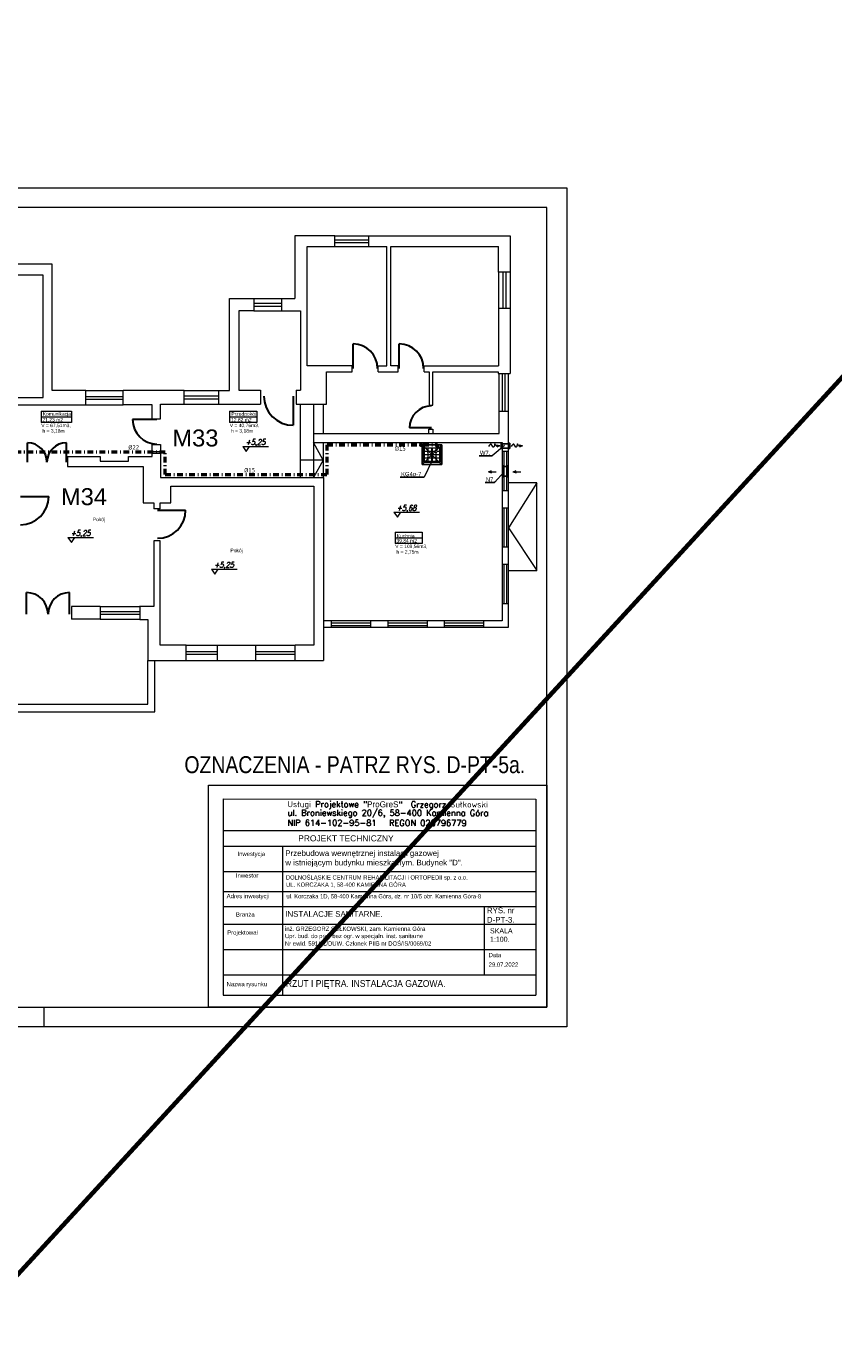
# Model space of a CAD drawing. Extents: x 34439 to 126910, y -74890 to 17912.
# Tile 22 of 144: x 90357 to 93215, y -59745 to -55075. Entities that reach past the tile are written whole.
import ezdxf

# ---------------------------------------------------------------- set-up
doc = ezdxf.new("R2010")
doc.units = 0
doc.header["$MEASUREMENT"] = 0
for name, pattern in [('DASHDOT', [8.5, 4, -2, 0.5, -2]), ('DASHED', [19.05, 12.7, -6.35]), ('Przerywana długa', [1058333.301544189, 634999.990463, -423333.311081])]:
    doc.linetypes.add(name, pattern=pattern)
for name, color, linetype, lineweight in [('0.25', 6, 'Continuous', 9), ('062', 62, 'Continuous', 0), ('_konstrukcja', 96, 'Continuous', 20), ('_stolarka', 82, 'Continuous', 30), ('A-ARM', 1, 'Continuous', 15), ('inst-gaz-rury', 50, 'Continuous', 50), ('Opisy_wymiary.2D77', 7, 'Continuous', 0), ('Opisy_wymiary.2D88', 8, 'Continuous', 0), ('tabelka', 255, 'Continuous', 13), ('tabelka2', 251, 'Continuous', 13), ('urzadzenia', 6, 'Continuous', 15), ('wymiar', 3, 'Continuous', 13), ('WYMIARKI', 10, 'Continuous', 13)]:
    doc.layers.add(name, color=color, linetype=linetype, lineweight=lineweight)
doc.layers.add('Opisy', color=2, linetype='Continuous')
doc.layers.add('urządzenia', color=140, linetype='Continuous')
doc.styles.add('GA4-ATR-TEXT', font='arial.ttf', dxfattribs={"width": 0.9})
doc.styles.add('GENERATED_STYLE_1', font='ARIAL.TTF')
doc.styles.add('ROMANS', font='SIMPLEX.SHX', dxfattribs={"width": 0.85, "oblique": 15, "height": 16})
doc.styles.get("Standard").update_dxf_attribs({"font": 'ARIALN.TTF'})
doc.styles.add('T.N.ROMAN', font='SIMPLEX')

# ---------------------------------------------------------------- blocks, each defined once
blk = doc.blocks.new('DYBY2002-B01x0504')
at = {"layer": 'A-ARM'}
for p, q in [((0, 60), (60, 60)), ((0, 0), (0, 60)), ((2.5, 11), (2.5, 55.5)), ((3.5, 56.5), (56.5, 56.5)), ((15.5, 47), (15.5, 56.5)), ((28.5, 11), (28.5, 55.5)), ((31.5, 55.5), (31.5, 11)), ((44.5, 56.5), (44.5, 48)), ((57.5, 55.5), (57.5, 11)), ((60, 60), (60, 5)), ((60, 0), (0, 0)), ((2.5, 45), (13.5, 45)), ((57.5, 34), (2.5, 34)), ((2.5, 33.5), (57.5, 33.5)), ((12.5, 22), (2.5, 22)), ((56.5, 10), (3.5, 10)), ((15.5, 25), (15.5, 43)), ((15.5, 10), (15.5, 19)), ((17.5, 45), (41.5, 45)), ((40, 22), (18.5, 22)), ((44.5, 42), (44.5, 26.5)), ((44.5, 17.5), (44.5, 10)), ((47.5, 45), (57.5, 45)), ((57.5, 22), (49, 22)), ((60, 5), (60, 5)), ((60, 5), (60, 0))]:
    blk.add_line(p, q, dxfattribs=at)
for centre, radius in [((15.5, 45), 2), ((44.5, 45), 3), ((15.5, 22), 3), ((44.5, 22), 4.5)]:
    blk.add_circle(centre, radius, dxfattribs=at)
for centre, start, end in [((3.5, 55.5), 90, 180), ((56.5, 55.5), 0, 90), ((3.5, 11), 180, 270), ((56.5, 11), 270, 0)]:
    blk.add_arc(centre, 1, start, end, dxfattribs=at)

msp = doc.modelspace()

# ---------------------------------------------------------------- hatches: boundary and pattern name
at = {"layer": 'inst-gaz-rury', "linetype": 'Continuous'}
h = msp.add_hatch(color=256, dxfattribs=at)
h.paths.add_polyline_path([(91755.4, -56556.8, 0.420252), (91753.9, -56555.3), (91753.9, -56556.8)])
h.paths.add_polyline_path([(91752.4, -56556.8, 0.408201), (91753.9, -56558.3), (91753.9, -56556.8)])
h.paths.add_polyline_path([(91753.9, -56556.8), (91753.9, -56558.3, 0.417728), (91755.4, -56556.8)])
msp.add_hatch(color=256, dxfattribs=at).paths.add_polyline_path([(91753.9, -56556.8), (91753.9, -56555.3, 0.409454), (91752.4, -56556.8, 0.001073), (91752.4, -56556.8)])

# ---------------------------------------------------------------- linework, layer by layer
at = {"linetype": 'Continuous', "lineweight": 18}
for p, q in [((90409.1, -56437.2), (90517.3, -56437.2)), ((90409.1, -56437.2), (90409.1, -56477.4)), ((90517.3, -56437.2), (90517.3, -56477.4)), ((91076.5, -56437.2), (91173.1, -56437.2)), ((91076.5, -56437.2), (91076.5, -56477.4)), ((91173.1, -56437.2), (91173.1, -56477.4)), ((90409.1, -56457.8), (90517.3, -56457.8)), ((90517.3, -56477.4), (90409.1, -56477.4)), ((91076.5, -56457.8), (91173.1, -56457.8)), ((91173.1, -56477.4), (91076.5, -56477.4)), ((91662, -56865.4), (91758.6, -56865.4)), ((91662, -56865.4), (91662, -56905.6)), ((91758.6, -56865.4), (91758.6, -56905.6)), ((91662, -56885.9), (91758.6, -56885.9)), ((91758.6, -56905.6), (91662, -56905.6))]:
    msp.add_line(p, q, dxfattribs=at)
at = {"linetype": 'DASHED', "ltscale": 20}
for p, q in [((91758, -56626.6), (91828, -56556.6)), ((91828, -56626.8), (91758, -56556.8))]:
    msp.add_line(p, q, dxfattribs=at)
msp.add_lwpolyline([(91828, -56626.6), (91828, -56556.6), (91758, -56556.6), (91758, -56626.6)], close=True, dxfattribs=at)
at = {"layer": '0.25'}
for p, q in [((92032.8, -56559.7), (92021.1, -56561.3)), ((92032.7, -56559.7), (92021.3, -56557.2)), ((92032.7, -56559.7), (92022.5, -56565.3)), ((92112.8, -56559.7), (92101.1, -56561.3)), ((92112.8, -56559.7), (92101.3, -56557.2)), ((92112.8, -56559.7), (92102.5, -56565.3)), ((91992.4, -56651.6), (92020.3, -56652.4)), ((91992.5, -56651.7), (92003.5, -56647.8)), ((91992.5, -56651.7), (92003.3, -56656)), ((92079.6, -56651.6), (92107.5, -56652.4)), ((92079.7, -56651.7), (92090.7, -56647.8)), ((92079.7, -56651.7), (92090.5, -56656))]:
    msp.add_line(p, q, dxfattribs=at)
for points in [[(92021.1, -56561.3), (92018.5, -56558.7), (92014.7, -56544.5), (92012.6, -56575.9), (92002.9, -56547.5), (91996.1, -56557.8), (91992.9, -56562.6)], [(92101.1, -56561.3), (92098.5, -56558.7), (92094.7, -56544.5), (92092.6, -56575.9), (92082.9, -56547.5), (92076.1, -56557.8), (92072.9, -56562.6)]]:
    msp.add_open_spline(points, degree=3, knots=[11.780807, 11.780807, 11.780807, 11.780807, 21.987019, 35.220977, 49.180037, 61.636698, 61.636698, 61.636698, 61.636698], dxfattribs=at)
at = {"layer": '062', "linetype": 'Przerywana długa', "flags": 128}
msp.add_lwpolyline([(88069.7, -55647), (92269.7, -55647), (92269.7, -58617), (88069.7, -58617)], close=True, dxfattribs=at)
at = {"layer": '_konstrukcja', "lineweight": 70, "ltscale": 50}
msp.add_line((103469.4, -45190), (84133.8, -66231.7), dxfattribs=at)
at = {"layer": '_konstrukcja', "ltscale": 50}
for p, q in [((91448.5, -55817.2), (91307.9, -55817.2)), ((91307.9, -55817.2), (91307.9, -56039.1)), ((91448.5, -55854.3), (91448.5, -55817.2)), ((91448.5, -55817.2), (91569, -55817.2)), ((91448.5, -55830.8), (91569, -55830.8)), ((91448.5, -55840.8), (91569, -55840.8)), ((91569, -55854.3), (91569, -55817.2)), ((91569, -55817.2), (92070, -55817.2)), ((92070, -55817.2), (92070, -55945.9)), ((91350.9, -56277), (91350.9, -55854.3)), ((91350.9, -55854.3), (91448.5, -55854.3)), ((91448.5, -55854.3), (91569, -55854.3)), ((91569, -55854.3), (91633.2, -55854.6)), ((91633.2, -56277), (91633.2, -55854.6)), ((91647, -56277), (91647, -55854.6)), ((91647, -55854.6), (92027.9, -55854.6)), ((92027.9, -55945.9), (92027.9, -55854.6)), ((90448.9, -55917.2), (90250.3, -55917.2)), ((90448.9, -56364.3), (90448.9, -55917.2)), ((90416.5, -55956), (90250.3, -55956)), ((90416.5, -56388.4), (90416.5, -55955.7)), ((92070, -55945.9), (92027.9, -55945.9)), ((92027.9, -55945.9), (92027.9, -56073.8)), ((92043.9, -55945.9), (92043.9, -56073.8)), ((92053.9, -55945.9), (92053.9, -56073.8)), ((92070, -55945.9), (92070, -56073.8)), ((91076, -56364.3), (91076, -56039.1)), ((91076, -56039.1), (91161.7, -56039.1)), ((91161.7, -56039.1), (91161.7, -56081.7)), ((91161.7, -56039.1), (91259.9, -56039.1)), ((91161.7, -56055.4), (91259.9, -56055.4)), ((91161.7, -56065.4), (91259.9, -56065.4)), ((91259.9, -56039.1), (91259.9, -56081.7)), ((91259.9, -56039.1), (91307.9, -56039.1)), ((92070, -56073.8), (92027.9, -56073.8)), ((92027.9, -56073.8), (92027.9, -56277)), ((92070, -56073.8), (92070, -56304.1)), ((91161.7, -56081.7), (91109.2, -56081.7)), ((91109.2, -56081.7), (91109.2, -56363.3)), ((91161.7, -56081.7), (91259.9, -56081.7)), ((91259.9, -56081.7), (91327.4, -56081.7)), ((91327.4, -56081.7), (91327.4, -56363.3)), ((91510.5, -56277), (91350.9, -56277)), ((91419.9, -56412.7), (91419.9, -56297.7)), ((91419.9, -56297.7), (91510.5, -56297.7)), ((91510.5, -56297.7), (91510.5, -56277)), ((91602.9, -56297.7), (91602.9, -56277)), ((91602.9, -56277), (91633.2, -56277)), ((91602.9, -56297.7), (91673.5, -56297.7)), ((91673.5, -56277), (91647, -56277)), ((91673.5, -56297.7), (91673.5, -56277)), ((91765, -56297.7), (91765, -56277)), ((91765, -56277), (92027.9, -56277)), ((91765, -56297.7), (91783, -56297.7)), ((91783, -56297.7), (91783, -56416.2)), ((91796.1, -56416.2), (91796.1, -56297.7)), ((91796.1, -56297.7), (92027.7, -56297.7)), ((92027.7, -56297.7), (92027.7, -56304.1)), ((92027.7, -56304.1), (92070, -56304.1)), ((92030.7, -56437.3), (92030.7, -56304.1)), ((92042.4, -56437.3), (92042.4, -56304.1)), ((92052.4, -56437.3), (92052.4, -56304.1)), ((92064.2, -56437.3), (92064.2, -56304.1)), ((90116, -56388.4), (90416.5, -56388.4)), ((90567.8, -56364.3), (90448.9, -56364.3)), ((90567.8, -56415.5), (90567.8, -56364.3)), ((90567.8, -56364.3), (90699.9, -56364.3)), ((90567.8, -56384.9), (90699.9, -56384.9)), ((90567.8, -56394.9), (90699.9, -56394.9)), ((90699.9, -56415.5), (90699.9, -56364.3)), ((90915.3, -56364.3), (90699.9, -56364.3)), ((90915.3, -56412.7), (90915.3, -56364.3)), ((90915.3, -56364.3), (91038.6, -56364.3)), ((90915.3, -56383.5), (91038.6, -56383.5)), ((90915.3, -56393.5), (91038.6, -56393.5)), ((91038.6, -56412.7), (91038.6, -56364.3)), ((91038.6, -56364.3), (91076, -56364.3)), ((91109.2, -56363.3), (91185.6, -56363.3)), ((91185.6, -56363.3), (91185.6, -56412.7)), ((91312.1, -56363.3), (91312.1, -56412.7)), ((91312.1, -56363.3), (91327.4, -56363.3)), ((90038.9, -56415.5), (90567.8, -56415.5)), ((90567.8, -56415.5), (90699.9, -56415.5)), ((90802.8, -56415.5), (90699.9, -56415.5)), ((90802.8, -56464.8), (90802.8, -56415.5)), ((90832.3, -56464.8), (90832.3, -56412.7)), ((90832.3, -56412.7), (90915.3, -56412.7)), ((90915.3, -56412.7), (91038.6, -56412.7)), ((91038.6, -56412.7), (91185.6, -56412.7)), ((91312.1, -56412.7), (91419.9, -56412.7)), ((91326, -56412.7), (91326, -56672.3)), ((91373.1, -56412.7), (91373.1, -56672.3)), ((91407.8, -56412.7), (91407.8, -56516.3)), ((91783, -56416.2), (91796.1, -56416.2)), ((92030.7, -56516.3), (92030.7, -56437.3)), ((92030.7, -56437.3), (92064.2, -56437.3)), ((92064.2, -57202.1), (92064.2, -56437.3)), ((90802.8, -56464.8), (90832.3, -56464.8)), ((91373.1, -56516.3), (91373.1, -56548.8)), ((91373.1, -56516.3), (92030.7, -56516.3)), ((91781.8, -56516.3), (91781.8, -56500.7)), ((91781.8, -56500.7), (91795.4, -56500.7)), ((91795.4, -56500.7), (91795.4, -56516.3)), ((90802.8, -56597.2), (90802.8, -56554.8)), ((90802.8, -56554.8), (90832.3, -56554.8)), ((90832.3, -56554.8), (90832.3, -56672.3)), ((91373.1, -56548.8), (92041, -56548.8)), ((91407.8, -56610.5), (91373.1, -56548.8)), ((91407.8, -56548.8), (91407.8, -56672.3)), ((92041, -56548.8), (92041, -57179.2)), ((92063.9, -56580.3), (92041, -56580.3)), ((92047.9, -56719.2), (92047.9, -56580.3)), ((92057.9, -56719.2), (92057.9, -56580.3)), ((90502.9, -56597.7), (90502.9, -56633.7)), ((90502.9, -56597.7), (90618.2, -56597.7)), ((90502.9, -56633.7), (90770.1, -56633.7)), ((90618.2, -56597.7), (90618.2, -56614.7)), ((90618.2, -56614.7), (90718.8, -56614.7)), ((90718.8, -56614.7), (90718.8, -56597.2)), ((90718.8, -56597.2), (90802.8, -56597.2)), ((90770.1, -56633.7), (90770.1, -56761.5)), ((91407.8, -56610.5), (91326, -56610.5)), ((91407.8, -56610.5), (91373.1, -56672.3)), ((90832.3, -56672.3), (91409, -56672.3)), ((91409, -56672.3), (91409, -57319.3)), ((90868.2, -56761.8), (90868.2, -56702.7)), ((90868.2, -56702.7), (91375, -56702.7)), ((91375, -56702.7), (91375, -57266.1)), ((92063.9, -56719.2), (92041, -56719.2)), ((92163.5, -56691.4), (92064.2, -56691.4)), ((92163.5, -56691.4), (92064.2, -56849.8)), ((92163.5, -57001.1), (92163.5, -56691.4)), ((90770.1, -56761.5), (90808.5, -56761.5)), ((90808.5, -56761.5), (90808.5, -56783.6)), ((90831.1, -56783.6), (90831.1, -56761.8)), ((90831.1, -56761.8), (90868.2, -56761.8)), ((90831.1, -56783.6), (90808.5, -56783.6)), ((92063.9, -56780.3), (92041, -56780.3)), ((92047.9, -56919.2), (92047.9, -56780.3)), ((92057.9, -56919.2), (92057.9, -56780.3)), ((92064.2, -56849.8), (92163.5, -57001.1)), ((90808.5, -56896.6), (90808.5, -57128.6)), ((90831.1, -56896.6), (90808.5, -56896.6)), ((90831.1, -57266.1), (90831.1, -56896.6)), ((92063.9, -56919.2), (92041, -56919.2)), ((92063.9, -56980.3), (92041, -56980.3)), ((92047.9, -57119.2), (92047.9, -56980.3)), ((92057.9, -57119.2), (92057.9, -56980.3)), ((92064.2, -57001.1), (92163.5, -57001.1)), ((90516.3, -57128.6), (90516.3, -57173.9)), ((90617.9, -57128.6), (90516.3, -57128.6)), ((90617.9, -57128.6), (90617.9, -57173.9)), ((90617.9, -57128.6), (90757.9, -57128.6)), ((90617.9, -57146.2), (90757.9, -57146.2)), ((90808.5, -57128.6), (90757.9, -57128.6)), ((90758.9, -57128.6), (90758.9, -57174.3)), ((92063.9, -57119.2), (92041, -57119.2)), ((90617.9, -57173.9), (90516.3, -57173.9)), ((90617.9, -57156.2), (90757.9, -57156.2)), ((90617.9, -57173.9), (90757.9, -57173.9)), ((90758.9, -57174.3), (90787, -57174.3)), ((90787, -57174.3), (90787, -57319.3)), ((92041, -57179.2), (91409, -57179.2)), ((91437.6, -57202.1), (91437.6, -57179.2)), ((91437.6, -57186.1), (91576.5, -57186.1)), ((91437.6, -57196.1), (91576.5, -57196.1)), ((91576.5, -57202.1), (91576.5, -57179.2)), ((91637.6, -57202.1), (91637.6, -57179.2)), ((91637.6, -57186.1), (91776.5, -57186.1)), ((91637.6, -57196.1), (91776.5, -57196.1)), ((91776.5, -57202.1), (91776.5, -57179.2)), ((91837.6, -57202.1), (91837.6, -57179.2)), ((91837.6, -57186.1), (91976.5, -57186.1)), ((91837.6, -57196.1), (91976.5, -57196.1)), ((91976.5, -57202.1), (91976.5, -57179.2)), ((91409, -57202.1), (92064.2, -57202.1)), ((90922.2, -57266.1), (90831.1, -57266.1)), ((90922.2, -57319.3), (90922.2, -57266.1)), ((90922.2, -57266.1), (91033.7, -57266.1)), ((90922.2, -57287.7), (91033.7, -57287.7)), ((91033.7, -57319.3), (91033.7, -57266.1)), ((91033.7, -57266.1), (91169.7, -57266.1)), ((91169.7, -57319.3), (91169.7, -57266.1)), ((91169.7, -57266.1), (91308.6, -57266.1)), ((91169.7, -57287.7), (91308.6, -57287.7)), ((91375, -57266.1), (91308.6, -57266.1)), ((91308.6, -57319.3), (91308.6, -57266.1)), ((90786.5, -57474.2), (90787, -57319.3)), ((90787, -57319.3), (90922.2, -57319.3)), ((90811.6, -57501.4), (90811.6, -57319.3)), ((90922.2, -57297.7), (91033.7, -57297.7)), ((90922.2, -57319.3), (91033.7, -57319.3)), ((91033.7, -57319.3), (91169.7, -57319.3)), ((91169.7, -57297.7), (91308.6, -57297.7)), ((91169.7, -57319.3), (91308.6, -57319.3)), ((91308.6, -57319.3), (91409, -57319.3)), ((90070.7, -57474.2), (90786.5, -57474.2)), ((90044.5, -57501.4), (90811.6, -57501.4))]:
    msp.add_line(p, q, dxfattribs=at)
at = {"layer": '_stolarka', "linetype": 'ByBlock', "ltscale": 50}
for p, q in [((91513.7, -56286), (91513.7, -56199.6)), ((91677, -56286), (91677, -56199.6)), ((91301.9, -56383.7), (91301.9, -56487.4)), ((90819.3, -56467.2), (90732.9, -56467.2)), ((91790.8, -56496.6), (91713, -56496.6)), ((90360.8, -56618), (90360.8, -56548.9)), ((90499.1, -56618), (90499.1, -56548.9)), ((90336.7, -56739.7), (90436.1, -56739.7)), ((90821.3, -56787.8), (90920.6, -56787.8)), ((90357.7, -57155.6), (90357.7, -57079.6)), ((90509.7, -57155.6), (90509.7, -57079.6))]:
    msp.add_line(p, q, dxfattribs=at)
for centre, radius, start, end in [((91513.7, -56286), 86.4, 0, 90), ((91677, -56286), 86.4, 0, 90), ((91301.9, -56383.7), 103.7, 180, 270), ((91790.8, -56496.6), 77.8, 90, 180), ((90819.3, -56467.2), 86.4, 180, 270), ((90360.8, -56618), 69.1, 0, 90), ((90499.1, -56618), 69.1, 90, 180), ((90336.7, -56739.7), 99.4, 270, 0), ((90821.3, -56787.8), 99.4, 270, 0), ((90357.7, -57155.6), 76, 0, 90), ((90509.7, -57155.6), 76, 90, 180)]:
    msp.add_arc(centre, radius, start, end, dxfattribs=at)
at = {"layer": 'inst-gaz-rury', "linetype": 'DASHDOT', "ltscale": 5}
for p, q in [((90848.7, -56582.9), (89983.9, -56582.9)), ((90848.7, -56661.5), (90848.7, -56582.9)), ((91422.2, -56556.8), (91812.8, -56556.8)), ((91422.2, -56661.5), (91422.2, -56556.8)), ((90848.7, -56661.5), (91422.2, -56661.5))]:
    msp.add_line(p, q, dxfattribs=at)
at = {"layer": 'inst-gaz-rury', "linetype": 'Continuous'}
msp.add_line((91812.8, -56567.7), (91812.8, -56556.8), dxfattribs=at)
msp.add_circle((91753.9, -56556.8), 1.5, dxfattribs=at)
at = {"layer": 'Opisy'}
for p, q in [((91960.2, -56595), (92006.5, -56595)), ((91680.1, -56670.6), (91765, -56670.7)), ((91981.1, -56689.4), (92014.6, -56689.5))]:
    msp.add_line(p, q, dxfattribs=at)
at = {"layer": 'Opisy_wymiary.2D77', "linetype": 'Continuous'}
for p, q in [((92199.7, -55717), (88259.7, -55717)), ((92199.7, -58547), (92199.7, -55717)), ((88259.7, -58547), (92199.7, -58547))]:
    msp.add_line(p, q, dxfattribs=at)
at = {"layer": 'Opisy_wymiary.2D88', "linetype": 'Continuous'}
msp.add_line((90419.7, -58617), (90419.7, -58547), dxfattribs=at)
at = {"layer": 'tabelka', "linetype": 'Continuous'}
msp.add_lwpolyline([(91002.2, -57760.6), (92199.7, -57760.6), (92199.7, -58547), (91002.2, -58547)], close=True, dxfattribs=at)
at = {"layer": 'tabelka2', "linetype": 'Continuous'}
msp.add_line((91054.1, -57809.3), (91054.1, -58504.6), dxfattribs=at)
at = {"layer": 'tabelka2'}
for p, q in [((91054.1, -57809.3), (92160.3, -57810.9)), ((92160.3, -57810.9), (92160.3, -58504.6)), ((91054.1, -57922), (92160.3, -57922)), ((91054.1, -57977.5), (92159.6, -57977.5)), ((91263.3, -57977.5), (91263.3, -58504.6)), ((91054.1, -58066.7), (92159.6, -58066.7)), ((91054.1, -58137.9), (92159.6, -58137.9)), ((91054.1, -58190.8), (92159.6, -58190.8)), ((91978.4, -58432.6), (91978.4, -58190.8)), ((91054.1, -58252.6), (92160.3, -58252.6)), ((91054.1, -58342.6), (92160.3, -58342.6)), ((91054.1, -58432.6), (92160.3, -58432.6)), ((91054.1, -58504.6), (92160.3, -58504.6))]:
    msp.add_line(p, q, dxfattribs=at)
at = {"layer": 'urzadzenia', "linetype": 'Continuous'}
for p, q in [((90802.8, -56579.9), (90832.3, -56579.9)), ((90802.8, -56585.9), (90832.3, -56585.9))]:
    msp.add_line(p, q, dxfattribs=at)
at = {"layer": 'urządzenia', "ltscale": 0.2}
for p, q in [((92037.7, -56552.8), (92068.1, -56552.7)), ((92037.7, -56567.7), (92068.1, -56567.7)), ((92044.5, -56632.7), (92060.3, -56632.7)), ((92044.5, -56667.7), (92060.3, -56667.6))]:
    msp.add_line(p, q, dxfattribs=at)
at = {"layer": 'urządzenia', "linetype": 'Continuous'}
for points in [[(92039.4, -56569.5), (92039.4, -56551.1), (92037.7, -56551.1), (92037.7, -56569.5)], [(92068.1, -56569.5), (92068.1, -56551.1), (92066.5, -56551.1), (92066.5, -56569.5)], [(92046.1, -56669.4), (92046.1, -56631.1), (92044.5, -56631.1), (92044.5, -56669.4)], [(92060.3, -56669.4), (92060.3, -56631.1), (92058.7, -56631.1), (92058.7, -56669.4)]]:
    msp.add_lwpolyline(points, close=True, dxfattribs=at)
at = {"layer": 'wymiar'}
for p, q in [((92049.6, -56558.4), (92006.5, -56595)), ((91792.8, -56613.8), (91765, -56670.7)), ((92048.6, -56651.9), (92014.6, -56689.5))]:
    msp.add_line(p, q, dxfattribs=at)
at = {"layer": 'WYMIARKI'}
for p, q in [((91123.5, -56562.1), (91214.1, -56562.1)), ((91658.3, -56795), (91748.9, -56795)), ((90504.4, -56884.3), (90595, -56884.3)), ((91012.3, -56996.4), (91102.8, -56996.4))]:
    msp.add_line(p, q, dxfattribs=at)
for points in [[(91123.5, -56562.1), (91135.4, -56579.5), (91147.4, -56562.1)], [(91658.3, -56795), (91670.3, -56812.4), (91682.2, -56795)], [(90504.4, -56884.3), (90516.3, -56901.8), (90528.3, -56884.3)], [(91012.3, -56996.4), (91024.2, -57013.8), (91036.1, -56996.4)]]:
    msp.add_lwpolyline(points, dxfattribs=at)

# ---------------------------------------------------------------- block references
at = {"layer": 'A-ARM', "xscale": -1, "rotation": 179.9999999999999}
msp.add_blockref('DYBY2002-B01x0504', (91762.8, -56557.7), dxfattribs=at)

# ---------------------------------------------------------------- texts
at = {"style": 'GENERATED_STYLE_1'}
for s, p in [('W7.', (91962.5, -56592.3)), ('KG4p-7', (91683.4, -56667.4)), ('N7.', (91983.4, -56686.8))]:
    msp.add_text(s, height=15, dxfattribs=at).set_placement(p)
at = {"linetype": 'Continuous', "char_height": 12.5, "style": 'GENERATED_STYLE_1'}
for s, insert, attachment_point in [('Komunikacja', (90415.1, -56457.1), 7), ('Przedpokój', (91082.6, -56457.1), 7), ('V = 67,51m3,', (90409.8, -56481.4), 1), ('21,23 m2', (90414.1, -56461.6), 1), ('V = 40,76m3,', (91077.3, -56481.4), 1), ('12,82 m2', (91081.5, -56461.6), 1), ('h = 3,18m', (90414.1, -56500.8), 1), ('h = 3,18m', (91081.5, -56500.8), 1), ('Pokój', (90592.3, -56830.4), 7), ('Kuchnia', (91668.1, -56885.2), 7), ('V = 109,56m3,', (91662.8, -56909.5), 1), ('39,84 m2', (91667, -56889.8), 1), ('Pokój', (91079.4, -56940.4), 7), ('h = 2,75m', (91667, -56928.9), 1)]:
    msp.add_mtext(s, dxfattribs=dict(at, insert=insert, attachment_point=attachment_point))
at = {"layer": '_konstrukcja', "linetype": 'Continuous', "char_height": 60, "attachment_point": 7, "style": 'GENERATED_STYLE_1'}
for s, insert in [('M33', (90873.9, -56563.1)), ('M34', (90479.6, -56770.8))]:
    msp.add_mtext(s, dxfattribs=dict(at, insert=insert))
at = {"layer": 'tabelka2', "style": 'GENERATED_STYLE_1'}
for s, p in [('Projektował', (91068.1, -58290.2)), ('inż. GRZEGORZ SUŁKOWSKI, zam. Kamienna Góra', (91272.4, -58276.9)), ('Upr. bud. do proj. bez ogr. w specjaln. inst. sanitarne', (91272.4, -58302.5)), ('Nr ewid. 591/01/DUW. Członek PIIB nr DOŚ/IS/0069/02', (91272.4, -58329))]:
    msp.add_text(s, height=15, dxfattribs=at).set_placement(p)
at = {"layer": 'tabelka2', "style": 'GENERATED_STYLE_1', "width": 0.9}
msp.add_text('RZUT I PIĘTRA. INSTALACJA GAZOWA. ', height=24, dxfattribs=at).set_placement((91275.8, -58475.1))
at = {"layer": 'tabelka2', "char_height": 21.327, "width": 2654.47, "attachment_point": 1, "rotation": 359.9094, "style": 'T.N.ROMAN'}
for s, insert in [('ul. Broniewskiego 20/6, 58-400 Kamienna Góra\\PNIP 614-102-95-81   REGON 020796779', (91281.5, -57847.8)), ('Usługi Projektowe "{\\fBrush Script MT|b0|i0|c0|p66;ProGreS}"  Grzegorz Sułkowski', (91281.5, -57817.7))]:
    msp.add_mtext(s, dxfattribs=dict(at, insert=insert))
at = {"layer": 'tabelka2', "attachment_point": 1}
for s, insert, char_height, width, style in [('PROJEKT TECHNICZNY', (91319.3, -57938.5), 21.349, 2657.127, 'GENERATED_STYLE_1'), ('Przebudowa wewnętrznej instalacji gazowej\\Pw istniejącym budynku mieszkalnym. Budynek "D".', (91273.7, -57991.8), 20, 1469.909, 'GENERATED_STYLE_1'), ('{\\fArial|b0|i0|c238|p0;Inwestycja }', (91104.4, -57996.8), 15, 1107.136, 'GENERATED_STYLE_1'), ('Inwestor}', (91098.8, -58073.6), 15, 1107.136, 'GENERATED_STYLE_1'), ('DOLNOŚLĄSKIE CENTRUM REHABILITACJI i ORTOPEDII sp. z o.o.', (91275.9, -58080.1), 15, 1107.136, 'GA4-ATR-TEXT'), ('UL. KORCZAKA 1, 58-400 KAMIENNA GÓRA', (91276.5, -58105.6), 15, 1107.136, 'GA4-ATR-TEXT'), ('Adres inwestycji}', (91066.1, -58146.1), 15, 1107.136, 'GENERATED_STYLE_1'), ('ul. Korczaka 1D, 58-400 Kamienna Góra, dz. nr 10/5 obr. Kamienna Góra-8', (91277.7, -58146.8), 15, 1107.136, 'GA4-ATR-TEXT'), ('Branża}', (91098.8, -58211.3), 15, 1107.136, 'GENERATED_STYLE_1'), ('INSTALACJE SANITARNE. ', (91273.5, -58207), 20, 1107.136, 'GENERATED_STYLE_1'), ('{\\fArial|b0|i0|c238|p0;RYS. nr \\PD-PT-3.}', (91987.2, -58194.2), 20, 1107.136, 'GENERATED_STYLE_1'), ('{\\fArial|b0|i0|c238|p0;SKALA \\P1:100.}', (91998.2, -58267.8), 17.791, 1107.136, 'GENERATED_STYLE_1'), ('Data}', (91993.4, -58354.9), 15, 1107.136, 'GENERATED_STYLE_1'), ('29.07.2022', (91993.4, -58388.5), 15, 1107.136, 'GENERATED_STYLE_1'), ('Nazwa rysunku }', (91065.8, -58457.6), 15, 1107.136, 'GENERATED_STYLE_1')]:
    msp.add_mtext(s, dxfattribs=dict(at, insert=insert, char_height=char_height, width=width, style=style))
at = {"layer": 'WYMIARKI', "attachment_point": 1}
for s, insert, char_height, width in [('{\\fTahoma|b0|i0|c238|p8;%%c22}', (90718, -56557.9), 15, 203), ('{\\fTahoma|b0|i0|c238|p8;%%c15}', (91661.7, -56562), 15, 203), ('{\\fTahoma|b0|i0|c238|p8;%%c15}', (91128.2, -56638.9), 15, 203), ('{\\fArial Narrow|b0|i0|c238|p0;OZNACZENIA - PATRZ RYS. D-PT-5a.}', (90916.5, -57658.5), 60, 1290.016)]:
    msp.add_mtext(s, dxfattribs=dict(at, insert=insert, char_height=char_height, width=width))
at = {"layer": 'WYMIARKI', "style": 'ROMANS', "oblique": 15, "width": 0.85}
for tag, p in [('+5,25', (91132.6, -56556.8)), ('+5,68', (91667.4, -56789.8)), ('+5,25', (90513.5, -56879.1)), ('+5,25', (91021.3, -56991.2))]:
    msp.add_attdef(tag, p, '%%p0.00', height=20, dxfattribs=at)

doc.saveas('drawing.dxf')
